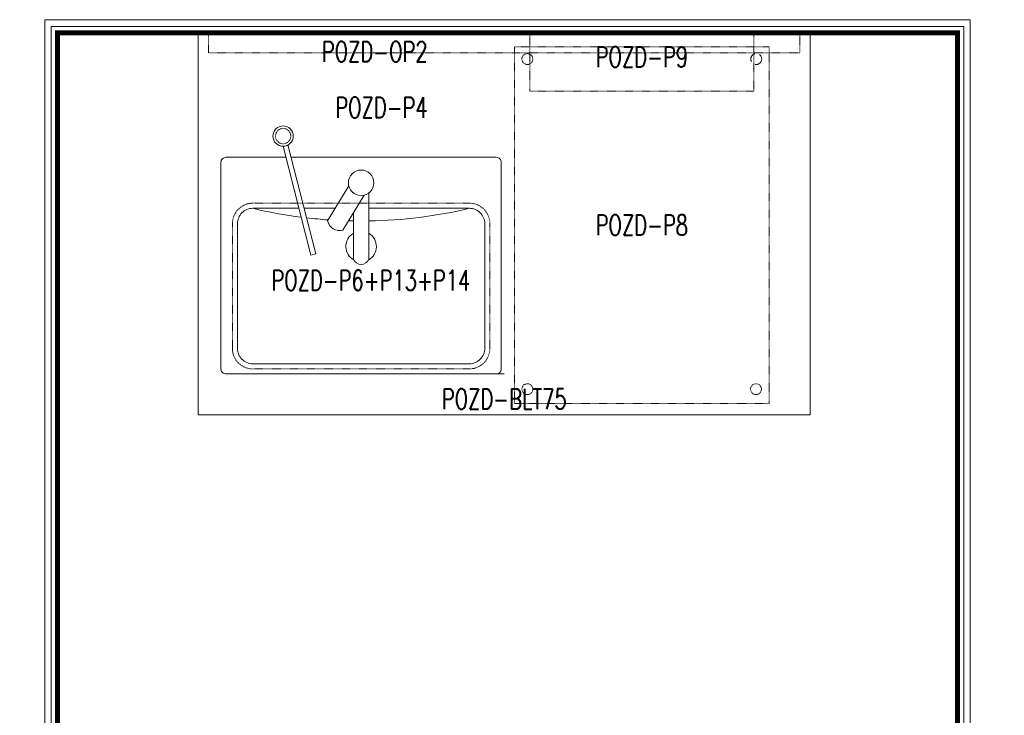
# Model space of a CAD drawing. Header units: millimetres. Extents: x -4835 to 23023, y -15404 to 3906.
# Tile 25 of 39: x -1335 to -1142, y 1531 to 1668. Entities that reach past the tile are written whole.
import ezdxf
from ezdxf.enums import TextEntityAlignment as Align

# ---------------------------------------------------------------- set-up
doc = ezdxf.new("R2010")
doc.units = ezdxf.units.MM
doc.linetypes.add('DASHED', pattern=[19.05, 12.7, -6.35])
doc.linetypes.add('DASHED2', pattern=[0.375, 0.25, -0.125])
doc.layers.get('0').update_dxf_attribs({"lineweight": 9})
doc.layers.add('Budowlane - Sciany Wew', color=7, linetype='Continuous')
doc.layers.add('Ściany', color=51, linetype='Continuous')
doc.layers.add('MEBLE PKN', color=150, linetype='Continuous', lineweight=9)
doc.styles.add('JACEK_07', font='simplex.shx', dxfattribs={"width": 0.7})
doc.styles.add('RomanS', font='simplex.shx')

# ---------------------------------------------------------------- blocks, each defined once
blk = doc.blocks.new('40GAZ_podklad_lewy')
at = {"layer": 'Budowlane - Sciany Wew', "color": 251, "linetype": 'Continuous', "lineweight": 20}
for points in [[(79.67, -844.75), (79.67, -837.25), (34.94, -837.25), (34.94, -687.25), (59.94, -687.25), (59.94, -679.75), (34.94, -679.75), (34.94, -462.25), (257.44, -462.25), (257.44, -679.75), (162.44, -679.75), (162.44, -687.25), (279.94, -687.25), (279.94, -679.75), (274.94, -679.75), (274.94, -462.3), (453.99, -462.3), (453.99, -679.75), (382.44, -679.75), (382.44, -687.25), (476.99, -687.3), (476.99, -837.25), (192.17, -837.25), (192.17, -844.75)], [(78.42, -843.5), (78.42, -838.5), (33.69, -838.5), (33.69, -686), (58.69, -686), (58.69, -681), (33.69, -681), (33.69, -461), (258.69, -461), (258.69, -681), (163.69, -681), (163.69, -686), (278.69, -686), (278.69, -681), (273.69, -681), (273.69, -461.05), (455.24, -461.05), (455.24, -681), (383.69, -681), (383.69, -686), (478.24, -686.05), (478.24, -838.5), (193.42, -838.5), (193.42, -843.5)]]:
    blk.add_lwpolyline(points, dxfattribs=at)
at = {"layer": 'Ściany', "const_width": 1}
blk.add_lwpolyline([(80.92, -846), (80.92, -836), (36.19, -836), (36.19, -688.5), (61.19, -688.5), (61.19, -678.5), (36.19, -678.5), (36.19, -463.5), (256.19, -463.5), (256.19, -678.5), (161.19, -678.5), (161.19, -688.5), (281.19, -688.5), (281.19, -678.5), (276.19, -678.5), (276.19, -463.55), (452.74, -463.55), (452.74, -678.5), (381.19, -678.5), (381.19, -688.5), (475.74, -688.55), (475.74, -836), (190.92, -836), (190.92, -846)], dxfattribs=at)
blk = doc.blocks.new('*U276')
at = {"layer": 'MEBLE PKN', "color": 253, "linetype": 'DASHED', "ltscale": 0.25, "true_color": 0x9e9e9e}
blk.add_line((0, -67), (-2, -67), dxfattribs=at)
at = {"layer": 'MEBLE PKN'}
blk.add_lwpolyline([(-60, 0), (60, 0), (60, -75), (-60, -75)], close=True, dxfattribs=at)
at = {"layer": 'MEBLE PKN', "color": 253, "linetype": 'DASHED2', "ltscale": 0.1, "true_color": 0x9e9e9e}
for points in [[(58, -4), (-58, -4), (-58, 0), (58, 0)], [(49, 0), (5, 0), (5, -11.53), (49, -11.53)]]:
    blk.add_lwpolyline(points, close=True, dxfattribs=at)
blk.add_lwpolyline([(52, -72.8), (2, -72.8), (2, -2.8), (52, -2.8), (52, -72.8)], dxfattribs=at)
at = {"layer": 'MEBLE PKN'}
for points in [[(-43.38, -22.33), (-37.91, -43.7), (-36.94, -43.45), (-42.41, -22.08)], [(-33.13, -34.5), (-39.23, -34.5)]]:
    blk.add_lwpolyline(points, dxfattribs=at)
for points in [[(-41.79, -24.5), (-1.56, -24.5, -0.414214), (-0.56, -25.5), (-0.56, -66, -0.414214), (-1.56, -67), (-54.56, -67, -0.414214), (-55.56, -66), (-55.56, -25.5, -0.414214), (-54.56, -24.5), (-42.82, -24.5)], [(-27.49, -31.93), (-31.63, -38.78, -0.428571), (-34.63, -36.96), (-30.48, -30.12)], [(-26.56, -31.5), (-26.56, -44.5, -0.666667), (-29.56, -44.5), (-29.56, -35.35)], [(-40.26, -34.5), (-49.31, -34.5, 0.414214), (-52.31, -37.5), (-52.31, -62, 0.414214), (-49.31, -65), (-6.81, -65, 0.414214), (-3.81, -62), (-3.81, -37.5)], [(-3.81, -37.5, 0.414214), (-6.81, -34.5), (-26.56, -34.5)]]:
    blk.add_lwpolyline(points, format="xyb", dxfattribs=at)
at = {"layer": 'MEBLE PKN', "color": 253, "linetype": 'DASHED2', "ltscale": 0.1, "true_color": 0x9e9e9e}
blk.add_lwpolyline([(-2.81, -37.5, 0.414214), (-6.81, -33.5), (-49.31, -33.5, 0.414214), (-53.31, -37.5), (-53.31, -62, 0.414214), (-49.31, -66), (-6.81, -66, 0.414214), (-2.81, -62)], format="xyb", close=True, dxfattribs=at)
for centre, radius in [((4.55, -5.22), 1.07), ((-43.37, -20.33), 1.5), ((4.55, -69.98), 1.07), ((49.39, -69.98), 1.07)]:
    blk.add_circle(centre, radius, dxfattribs=at)
at = {"layer": 'MEBLE PKN', "color": 253, "linetype": 'DASHED', "ltscale": 0.15, "true_color": 0x9e9e9e}
blk.add_circle((49.45, -5.22), 1.07, dxfattribs=at)
at = {"layer": 'MEBLE PKN'}
for centre, radius in [((-43.37, -20.33), 2), ((-28.06, -29.5), 2.5)]:
    blk.add_circle(centre, radius, dxfattribs=at)
for centre, radius, start, end in [((-28.06, 54.56), 91.56, 256.5803, 262.6211), ((-28.06, 54.56), 91.56, 270.9387, 283.4197), ((-28.06, 54.56), 91.56, 263.2931, 265.958), ((-28.06, 54.56), 91.56, 268.4486, 269.0602), ((-28.06, -42), 3, 120.0259, 241.3754), ((-28.06, -42), 3, 298.6246, 60)]:
    blk.add_arc(centre, radius, start, end, dxfattribs=at)
at = {"layer": 'MEBLE PKN', "color": 7, "char_height": 4, "style": 'JACEK_07'}
for s, insert, width, attachment_point in [('\\pxqr;POZD-OP2', (-15.02, -1.77), 41.1867, 3), ('\\pxqc;POZD-P9', (52, -2.8), 50, 3), ('\\pxqr;POZD-P4', (-15.02, -12.73), 41.1867, 3), ('POZD-P8', (27, -37.8), 50, 5), ('POZD-P6+P13+P14', (-6.67, -46.62), 41.1867, 3), ('\\pxqc;POZD-BLT75', (20, -69.91), 40, 3)]:
    blk.add_mtext(s, dxfattribs=dict(at, insert=insert, width=width, attachment_point=attachment_point))
blk = doc.blocks.new('C')
at = {"color": 6}
blk.add_blockref('40GAZ_podklad_lewy', (14978.11, 9594.99), dxfattribs=at)
blk.add_blockref('*U276', (15341.92, 9131.5))
at = {"style": 'RomanS'}
for tag, p in [('PIWO', (15267.09, 8677.75)), ('NABIAŁ/WODA', (15408.98, 8677.12)), ('PIWO', (15207.95, 8676.64)), ('NAP.KOLOR/SOKI', (15343.12, 8676.92)), ('ART.SPOŻ/PIECZYWO', (15532.08, 8676.66)), ('NAP.FUNKCJO', (15477.31, 8560.33)), ('WODA', (15287.59, 8558.33)), ('NAP.FUNKCJO', (15590.48, 8190.22))]:
    blk.add_attdef(tag, text='', height=5, dxfattribs=at).set_placement(p, align=Align.TOP_CENTER)
for tag, p in [('HIGIENA/SEZON', (15061.42, 8584.21)), ('NAP.KOLOR', (15247.47, 8484.93)), ('CIASTKA', (15515.92, 8480.98)), ('PIWO', (15326.45, 8485.01)), ('SOKI', (15435.42, 8482.47)), ('CHIPSY/SŁONE', (15435.11, 8413.61)), ('NAP.KOLOR', (15248.06, 8414.46)), ('SŁODYCZE', (15516.21, 8415.79)), ('PIWO', (15326.04, 8419.43))]:
    blk.add_attdef(tag, text='', height=5, rotation=90, dxfattribs=at).set_placement(p, align=Align.TOP_CENTER)

msp = doc.modelspace()

# ---------------------------------------------------------------- block references
msp.add_blockref('C', (-16582.0281, -7466.0778))

doc.saveas('drawing.dxf')
